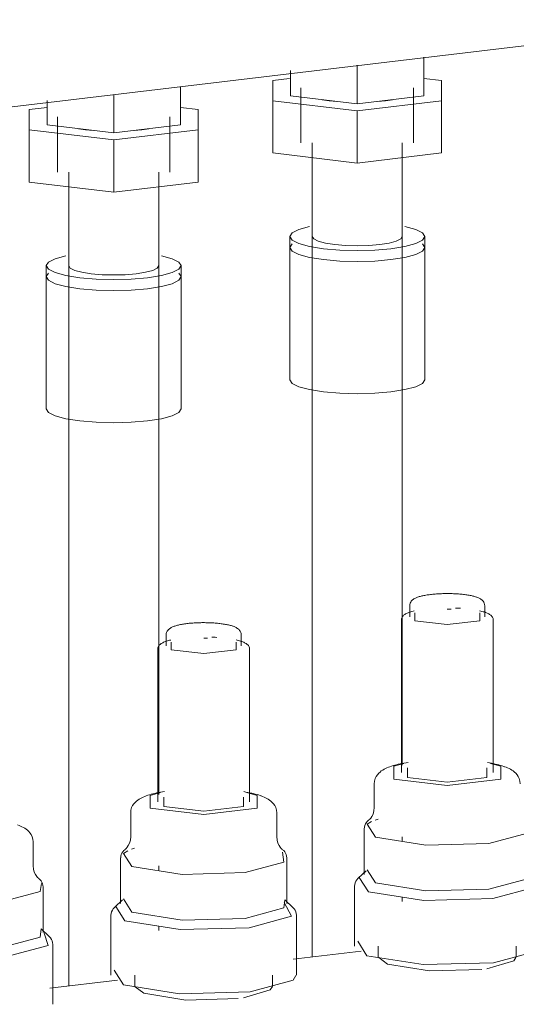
# Model space of a CAD drawing. Header units: millimetres. Extents: x 38570 to 76040, y -5041 to 9267.
# Tile 109 of 169: x 71308 to 71396, y -1877 to -1702. Entities that reach past the tile are written whole.
import ezdxf

# ---------------------------------------------------------------- set-up
doc = ezdxf.new("R2010")
doc.units = ezdxf.units.MM
doc.layers.add('M-EQPM-____-OTLN', color=50, linetype='Continuous', lineweight=20)
doc.layers.add('P-PIPE-____-OTLN', color=3, linetype='Continuous', lineweight=20)

# ---------------------------------------------------------------- blocks, each defined once
blk = doc.blocks.new('ADSK_Коллектор с регулирующими клапанами и расходомерами - N5-1658361-3D Отопление Right')
at = {"layer": 'M-EQPM-____-OTLN'}
for p, q in [((49885.87, -1721.23), (50045.5, -1702.17)), ((49989.03, -1708.85), (49989.03, -1715.69)), ((49977.18, -1710.26), (49977.18, -1717.11)), ((49965.14, -1712.62), (49962.18, -1712.98)), ((49965.33, -1711.22), (49965.33, -1715.69)), ((49992.18, -1712.98), (49989.03, -1712.6)), ((49945.73, -1714.02), (49945.73, -1720.87)), ((49962.18, -1712.98), (49962.18, -1716.56)), ((49967.18, -1714.28), (49967.18, -1724.06)), ((49987.18, -1724.06), (49987.18, -1714.28)), ((49992.18, -1716.56), (49992.18, -1712.98)), ((49933.88, -1715.43), (49933.88, -1722.28)), ((49977.18, -1717.11), (49965.33, -1715.69)), ((49989.03, -1715.69), (49977.18, -1717.11)), ((49922.03, -1717.77), (49918.88, -1718.15)), ((49922.03, -1716.53), (49922.03, -1720.87)), ((49948.88, -1718.15), (49945.73, -1717.77)), ((49962.18, -1716.56), (49977.18, -1718.35)), ((49962.18, -1716.56), (49962.18, -1725.85)), ((49977.18, -1718.35), (49992.18, -1716.56)), ((49982.18, -1716.56), (49980.8, -1716.7)), ((49983.44, -1716.38), (49982.18, -1716.56)), ((49992.18, -1716.56), (49992.18, -1725.85)), ((49918.88, -1718.15), (49918.88, -1721.73)), ((49923.88, -1719.45), (49923.88, -1729.24)), ((49943.88, -1729.24), (49943.88, -1719.45)), ((49948.88, -1721.73), (49948.88, -1718.15)), ((49977.18, -1718.35), (49977.18, -1727.65)), ((49933.88, -1722.28), (49922.03, -1720.87)), ((49945.73, -1720.87), (49933.88, -1722.28)), ((49918.88, -1721.73), (49933.88, -1723.52)), ((49918.88, -1721.73), (49918.88, -1731.03)), ((49933.88, -1723.52), (49948.88, -1721.73)), ((49938.88, -1721.73), (49937.5, -1721.87)), ((49940.14, -1721.55), (49938.88, -1721.73)), ((49948.88, -1721.73), (49948.88, -1731.03)), ((49933.88, -1723.52), (49933.88, -1732.82)), ((49969.18, -1724.06), (49969.18, -1740.7)), ((49985.18, -1740.7), (49985.18, -1724.06)), ((49977.18, -1727.65), (49962.18, -1725.85)), ((49992.18, -1725.85), (49977.18, -1727.65)), ((49925.88, -1729.24), (49925.88, -1745.87)), ((49941.88, -1745.87), (49941.88, -1729.24)), ((49933.88, -1732.82), (49918.88, -1731.03)), ((49948.88, -1731.03), (49933.88, -1732.82)), ((49965.18, -1740.7), (49965.18, -1742.65)), ((49985.18, -1740.7), (49984.91, -1741.12)), ((49989.18, -1742.65), (49989.18, -1740.7)), ((49965.59, -1742.01), (49965.18, -1742.65)), ((49965.18, -1742.65), (49965.59, -1742.01)), ((49971.52, -1741.87), (49970.25, -1741.52)), ((49973.18, -1742.13), (49971.52, -1741.87)), ((49975.11, -1742.29), (49973.18, -1742.13)), ((49977.18, -1742.35), (49975.11, -1742.29)), ((49979.25, -1742.29), (49977.18, -1742.35)), ((49981.18, -1742.13), (49979.25, -1742.29)), ((49982.84, -1741.87), (49981.18, -1742.13)), ((49984.11, -1741.52), (49982.84, -1741.87)), ((49984.91, -1741.12), (49984.11, -1741.52)), ((49989.18, -1742.65), (49988.77, -1742.01)), ((49988.77, -1742.01), (49989.18, -1742.65)), ((49965.18, -1742.65), (49965.18, -1766.13)), ((49989.18, -1766.13), (49989.18, -1742.65)), ((49921.88, -1745.87), (49921.88, -1747.82)), ((49941.88, -1745.87), (49941.61, -1746.3)), ((49945.88, -1747.82), (49945.88, -1745.87)), ((49922.29, -1747.18), (49921.88, -1747.82)), ((49921.88, -1747.82), (49922.29, -1747.18)), ((49928.22, -1747.04), (49926.95, -1746.7)), ((49929.88, -1747.3), (49928.22, -1747.04)), ((49931.81, -1747.47), (49929.88, -1747.3)), ((49933.88, -1747.52), (49931.81, -1747.47)), ((49935.95, -1747.47), (49933.88, -1747.52)), ((49937.88, -1747.3), (49935.95, -1747.47)), ((49939.54, -1747.04), (49937.88, -1747.3)), ((49940.81, -1746.7), (49939.54, -1747.04)), ((49941.61, -1746.3), (49940.81, -1746.7)), ((49945.88, -1747.82), (49945.47, -1747.18)), ((49945.47, -1747.18), (49945.88, -1747.82)), ((49921.88, -1747.82), (49921.88, -1771.3)), ((49945.88, -1771.3), (49945.88, -1747.82)), ((49986.51, -1806.3), (49986.51, -1808.26)), ((49993.86, -1806.89), (49993.18, -1806.88)), ((49999.86, -1808.26), (49999.86, -1806.3)), ((49985.03, -1808.75), (49985.03, -1835.95)), ((49987.4, -1807.57), (49987.4, -1808.95)), ((50001.33, -1835.95), (50001.33, -1808.75)), ((49943.2, -1811.48), (49943.2, -1813.43)), ((49950.55, -1812.06), (49949.88, -1812.05)), ((49956.56, -1813.43), (49956.56, -1811.48)), ((49941.73, -1813.92), (49941.73, -1841.12)), ((49944.1, -1812.74), (49944.1, -1814.12)), ((49958.03, -1841.12), (49958.03, -1813.92)), ((49986.12, -1835.11), (49986.12, -1836.79)), ((50000.88, -1834.33), (50002.69, -1834.81)), ((49980.2, -1837.91), (49980.2, -1842.14)), ((49942.82, -1840.28), (49942.82, -1841.96)), ((49957.58, -1839.5), (49959.38, -1839.99)), ((49936.9, -1843.08), (49936.9, -1847.31)), ((49962.86, -1847.31), (49962.86, -1843.08)), ((49980.9, -1844.22), (49980.35, -1844.4)), ((49978.42, -1845.91), (49978.42, -1854.02)), ((49919.56, -1852.48), (49919.56, -1848.25)), ((49937.59, -1849.39), (49937.04, -1849.57)), ((49935.12, -1851.08), (49935.12, -1859.19)), ((49964.64, -1859.19), (49964.64, -1851.08)), ((49978.76, -1853.38), (49977.36, -1854.72)), ((49978.93, -1853.23), (49980.4, -1855.55)), ((49976.7, -1856.12), (49976.7, -1866.77)), ((49977.54, -1854.56), (49979.16, -1857.1)), ((49921.34, -1864.37), (49921.34, -1856.25)), ((49935.46, -1858.55), (49934.05, -1859.89)), ((49935.63, -1858.4), (49937.1, -1860.72)), ((49965.71, -1859.89), (49964.3, -1858.55)), ((49933.4, -1861.29), (49933.4, -1871.94)), ((49934.24, -1859.73), (49935.86, -1862.27)), ((49966.36, -1871.94), (49966.36, -1861.29)), ((49922.4, -1865.06), (49921, -1863.72)), ((49923.06, -1877.11), (49923.06, -1866.46)), ((49977.26, -1865.88), (49978.91, -1868.47)), ((49977.87, -1867.66), (49965.8, -1869.1)), ((49980.92, -1866.77), (49980.92, -1868.72)), ((50005.44, -1868.72), (50005.44, -1866.77)), ((49981.01, -1868.82), (49982.56, -1869.99)), ((49933.96, -1871.06), (49935.61, -1873.64)), ((49934.57, -1872.83), (49922.5, -1874.27)), ((49937.62, -1871.94), (49937.62, -1873.9)), ((49962.14, -1873.9), (49962.14, -1871.94)), ((49937.7, -1874), (49939.26, -1875.16))]:
    blk.add_line(p, q, dxfattribs=at)
for points in [[(49973.55, -1716.7, 0), (49972.18, -1716.56, 0), (49970.93, -1716.38, 0)], [(49930.25, -1721.87, 0), (49928.88, -1721.73, 0), (49927.63, -1721.56, 0)], [(49968.7, -1738.94, 0), (49966.79, -1739.45, 0), (49965.59, -1740.05, 0), (49965.18, -1740.7, 0)], [(49989.18, -1740.7, 0), (49988.77, -1740.05, 0), (49987.57, -1739.45, 0), (49985.67, -1738.94, 0)], [(49965.18, -1740.7, 0), (49965.59, -1741.34, 0), (49966.79, -1741.94, 0), (49968.7, -1742.45, 0), (49971.18, -1742.85, 0), (49974.08, -1743.09, 0), (49977.18, -1743.18, 0), (49980.29, -1743.09, 0), (49983.18, -1742.85, 0)], [(49970.25, -1741.52, 0), (49969.45, -1741.12, 0), (49969.18, -1740.7, 0)], [(49983.18, -1742.85, 0), (49985.67, -1742.45, 0), (49987.57, -1741.94, 0), (49988.77, -1741.34, 0), (49989.18, -1740.7, 0)], [(49925.39, -1744.11, 0), (49923.49, -1744.63, 0), (49922.29, -1745.22, 0), (49921.88, -1745.87, 0)], [(49945.88, -1745.87, 0), (49945.47, -1745.22, 0), (49944.27, -1744.63, 0), (49942.37, -1744.11, 0)], [(49965.18, -1742.65, 0), (49965.59, -1743.29, 0), (49966.79, -1743.89, 0), (49968.7, -1744.41, 0), (49971.18, -1744.8, 0), (49974.08, -1745.05, 0), (49977.18, -1745.13, 0), (49980.29, -1745.05, 0), (49983.18, -1744.8, 0)], [(49983.18, -1744.8, 0), (49980.29, -1745.05, 0), (49977.18, -1745.13, 0), (49974.08, -1745.05, 0), (49971.18, -1744.8, 0), (49968.7, -1744.41, 0), (49966.79, -1743.89, 0), (49965.59, -1743.29, 0), (49965.18, -1742.65, 0)], [(49983.18, -1744.8, 0), (49985.67, -1744.41, 0), (49987.57, -1743.89, 0), (49988.77, -1743.29, 0), (49989.18, -1742.65, 0)], [(49989.18, -1742.65, 0), (49988.77, -1743.29, 0), (49987.57, -1743.89, 0), (49985.67, -1744.41, 0), (49983.18, -1744.8, 0)], [(49921.88, -1745.87, 0), (49922.29, -1746.51, 0), (49923.49, -1747.11, 0), (49925.39, -1747.62, 0), (49927.88, -1748.02, 0), (49930.77, -1748.27, 0), (49933.88, -1748.35, 0), (49936.99, -1748.27, 0), (49939.88, -1748.02, 0)], [(49926.95, -1746.7, 0), (49926.15, -1746.3, 0), (49925.88, -1745.87, 0)], [(49939.88, -1748.02, 0), (49942.37, -1747.62, 0), (49944.27, -1747.11, 0), (49945.47, -1746.51, 0), (49945.88, -1745.87, 0)], [(49921.88, -1747.82, 0), (49922.29, -1748.47, 0), (49923.49, -1749.07, 0), (49925.39, -1749.58, 0), (49927.88, -1749.97, 0), (49930.77, -1750.22, 0), (49933.88, -1750.31, 0), (49936.99, -1750.22, 0), (49939.88, -1749.97, 0)], [(49939.88, -1749.97, 0), (49936.99, -1750.22, 0), (49933.88, -1750.31, 0), (49930.77, -1750.22, 0), (49927.88, -1749.97, 0), (49925.39, -1749.58, 0), (49923.49, -1749.07, 0), (49922.29, -1748.47, 0), (49921.88, -1747.82, 0)], [(49939.88, -1749.97, 0), (49942.37, -1749.58, 0), (49944.27, -1749.07, 0), (49945.47, -1748.47, 0), (49945.88, -1747.82, 0)], [(49945.88, -1747.82, 0), (49945.47, -1748.47, 0), (49944.27, -1749.07, 0), (49942.37, -1749.58, 0), (49939.88, -1749.97, 0)], [(49983.18, -1768.28, 0), (49980.29, -1768.53, 0), (49977.18, -1768.62, 0), (49974.08, -1768.53, 0), (49971.18, -1768.28, 0), (49968.7, -1767.89, 0), (49966.79, -1767.37, 0), (49965.59, -1766.78, 0), (49965.18, -1766.13, 0)], [(49989.18, -1766.13, 0), (49988.77, -1766.78, 0), (49987.57, -1767.37, 0), (49985.67, -1767.89, 0), (49983.18, -1768.28, 0)], [(49939.88, -1773.46, 0), (49936.99, -1773.7, 0), (49933.88, -1773.79, 0), (49930.77, -1773.7, 0), (49927.88, -1773.46, 0), (49925.39, -1773.06, 0), (49923.49, -1772.55, 0), (49922.29, -1771.95, 0), (49921.88, -1771.3, 0)], [(49945.88, -1771.3, 0), (49945.47, -1771.95, 0), (49944.27, -1772.55, 0), (49942.37, -1773.06, 0), (49939.88, -1773.46, 0)], [(49986.51, -1806.3, 0), (49986.53, -1806.07, 0), (49986.59, -1805.85, 0), (49986.68, -1805.66, 0), (49986.79, -1805.5, 0), (49986.9, -1805.37, 0), (49987.02, -1805.26, 0), (49987.14, -1805.17, 0), (49987.26, -1805.09, 0), (49987.39, -1805.01, 0), (49987.51, -1804.95, 0), (49987.64, -1804.89, 0), (49987.78, -1804.83, 0), (49987.92, -1804.78, 0), (49988.06, -1804.73, 0), (49988.21, -1804.68, 0), (49988.36, -1804.64, 0), (49988.52, -1804.6, 0), (49988.68, -1804.56, 0), (49988.85, -1804.52, 0), (49989.03, -1804.48, 0), (49989.21, -1804.45, 0), (49989.4, -1804.41, 0), (49989.59, -1804.38, 0), (49989.78, -1804.35, 0), (49989.98, -1804.33, 0), (49990.19, -1804.3, 0), (49990.4, -1804.27, 0), (49990.61, -1804.25, 0), (49990.83, -1804.23, 0), (49991.04, -1804.21, 0), (49991.27, -1804.2, 0), (49991.49, -1804.18, 0), (49991.72, -1804.17, 0), (49991.95, -1804.16, 0), (49992.18, -1804.15, 0), (49992.41, -1804.14, 0), (49992.65, -1804.14, 0), (49992.88, -1804.13, 0), (49993.12, -1804.13, 0), (49993.35, -1804.13, 0), (49993.59, -1804.13, 0), (49993.82, -1804.14, 0), (49994.06, -1804.14, 0), (49994.29, -1804.15, 0), (49994.52, -1804.16, 0), (49994.75, -1804.17, 0), (49994.97, -1804.19, 0), (49995.2, -1804.2, 0), (49995.42, -1804.22, 0), (49995.64, -1804.24, 0), (49995.85, -1804.26, 0), (49996.06, -1804.29, 0), (49996.27, -1804.31, 0), (49996.47, -1804.34, 0), (49996.67, -1804.37, 0), (49996.86, -1804.4, 0), (49997.05, -1804.43, 0), (49997.24, -1804.46, 0), (49997.41, -1804.5, 0), (49997.59, -1804.54, 0), (49997.75, -1804.58, 0), (49997.92, -1804.62, 0), (49998.07, -1804.66, 0), (49998.22, -1804.71, 0), (49998.37, -1804.75, 0), (49998.43, -1804.78, 0)], [(49999.86, -1806.3, 0), (49999.83, -1806.07, 0), (49999.77, -1805.85, 0), (49999.68, -1805.66, 0), (49999.57, -1805.5, 0), (49999.46, -1805.37, 0), (49999.34, -1805.26, 0), (49999.22, -1805.17, 0), (49999.1, -1805.09, 0), (49998.98, -1805.01, 0), (49998.85, -1804.95, 0), (49998.72, -1804.89, 0), (49998.59, -1804.83, 0), (49998.45, -1804.78, 0), (49998.43, -1804.78, 0)], [(49994.64, -1806.7, 0), (49994.94, -1806.71, 0), (49995.24, -1806.73, 0), (49995.54, -1806.74, 0)], [(49998.93, -1807.19, 0), (49999.14, -1807.24, 0), (49999.35, -1807.29, 0), (49999.54, -1807.35, 0), (49999.72, -1807.4, 0), (49999.9, -1807.46, 0), (49999.98, -1807.49, 0)], [(49985.03, -1808.75, 0), (49985.05, -1808.59, 0), (49985.09, -1808.44, 0), (49985.15, -1808.31, 0), (49985.23, -1808.19, 0), (49985.33, -1808.09, 0), (49985.43, -1807.99, 0), (49985.54, -1807.91, 0), (49985.66, -1807.83, 0), (49985.78, -1807.75, 0), (49985.92, -1807.69, 0), (49986.06, -1807.62, 0), (49986.21, -1807.55, 0), (49986.37, -1807.49, 0), (49986.54, -1807.43, 0), (49986.72, -1807.38, 0), (49986.91, -1807.32, 0), (49987.11, -1807.27, 0), (49987.32, -1807.22, 0)], [(49987.4, -1808.95, 0), (49993.18, -1809.64, 0), (49998.96, -1808.95, 0), (49998.96, -1807.57, 0)], [(50001.33, -1808.75, 0), (50001.32, -1808.59, 0), (50001.27, -1808.44, 0), (50001.21, -1808.31, 0), (50001.13, -1808.19, 0), (50001.04, -1808.09, 0), (50000.94, -1807.99, 0), (50000.83, -1807.91, 0), (50000.71, -1807.83, 0), (50000.58, -1807.75, 0), (50000.45, -1807.69, 0), (50000.3, -1807.62, 0), (50000.15, -1807.55, 0), (49999.99, -1807.49, 0), (49999.98, -1807.49, 0)], [(49943.2, -1811.48, 0), (49943.23, -1811.24, 0), (49943.29, -1811.02, 0), (49943.38, -1810.83, 0), (49943.49, -1810.67, 0), (49943.6, -1810.54, 0), (49943.72, -1810.43, 0), (49943.84, -1810.34, 0), (49943.96, -1810.26, 0), (49944.09, -1810.19, 0), (49944.21, -1810.12, 0), (49944.34, -1810.06, 0), (49944.48, -1810.01, 0), (49944.61, -1809.95, 0), (49944.76, -1809.9, 0), (49944.91, -1809.86, 0), (49945.06, -1809.81, 0), (49945.22, -1809.77, 0), (49945.38, -1809.73, 0), (49945.55, -1809.69, 0), (49945.73, -1809.65, 0), (49945.91, -1809.62, 0), (49946.1, -1809.59, 0), (49946.29, -1809.55, 0), (49946.48, -1809.53, 0), (49946.68, -1809.5, 0), (49946.89, -1809.47, 0), (49947.1, -1809.45, 0), (49947.31, -1809.42, 0), (49947.52, -1809.4, 0), (49947.74, -1809.39, 0), (49947.97, -1809.37, 0), (49948.19, -1809.35, 0), (49948.42, -1809.34, 0), (49948.65, -1809.33, 0), (49948.88, -1809.32, 0), (49949.11, -1809.31, 0), (49949.35, -1809.31, 0), (49949.58, -1809.3, 0), (49949.82, -1809.3, 0), (49950.05, -1809.3, 0), (49950.29, -1809.31, 0), (49950.52, -1809.31, 0), (49950.76, -1809.32, 0), (49950.99, -1809.32, 0), (49951.22, -1809.33, 0), (49951.45, -1809.35, 0), (49951.67, -1809.36, 0), (49951.9, -1809.38, 0), (49952.12, -1809.39, 0), (49952.34, -1809.41, 0), (49952.55, -1809.44, 0), (49952.76, -1809.46, 0), (49952.97, -1809.48, 0), (49953.17, -1809.51, 0), (49953.37, -1809.54, 0), (49953.56, -1809.57, 0), (49953.75, -1809.6, 0), (49953.93, -1809.64, 0), (49954.11, -1809.67, 0), (49954.29, -1809.71, 0), (49954.45, -1809.75, 0), (49954.62, -1809.79, 0), (49954.77, -1809.83, 0), (49954.92, -1809.88, 0), (49955.07, -1809.93, 0), (49955.13, -1809.95, 0)], [(49956.56, -1811.48, 0), (49956.53, -1811.24, 0), (49956.47, -1811.02, 0), (49956.38, -1810.83, 0), (49956.27, -1810.67, 0), (49956.16, -1810.54, 0), (49956.04, -1810.43, 0), (49955.92, -1810.34, 0), (49955.8, -1810.26, 0), (49955.67, -1810.19, 0), (49955.55, -1810.12, 0), (49955.42, -1810.06, 0), (49955.28, -1810.01, 0), (49955.15, -1809.95, 0), (49955.13, -1809.95, 0)], [(49941.73, -1813.92, 0), (49941.75, -1813.76, 0), (49941.79, -1813.62, 0), (49941.85, -1813.48, 0), (49941.93, -1813.36, 0), (49942.03, -1813.26, 0), (49942.13, -1813.16, 0), (49942.24, -1813.08, 0), (49942.35, -1813, 0), (49942.48, -1812.93, 0), (49942.61, -1812.86, 0), (49942.76, -1812.79, 0), (49942.91, -1812.73, 0), (49943.07, -1812.67, 0), (49943.24, -1812.61, 0), (49943.42, -1812.55, 0), (49943.61, -1812.5, 0), (49943.81, -1812.44, 0), (49944.01, -1812.39, 0)], [(49951.34, -1811.87, 0), (49951.64, -1811.88, 0), (49951.94, -1811.9, 0), (49952.24, -1811.92, 0)], [(49955.63, -1812.37, 0), (49955.84, -1812.42, 0), (49956.04, -1812.47, 0), (49956.24, -1812.52, 0), (49956.42, -1812.58, 0), (49956.6, -1812.63, 0), (49956.67, -1812.66, 0)], [(49944.1, -1814.12, 0), (49949.88, -1814.81, 0), (49955.66, -1814.12, 0), (49955.66, -1812.74, 0)], [(49958.03, -1813.92, 0), (49958.02, -1813.76, 0), (49957.97, -1813.62, 0), (49957.91, -1813.48, 0), (49957.83, -1813.36, 0), (49957.73, -1813.26, 0), (49957.63, -1813.16, 0), (49957.52, -1813.08, 0), (49957.41, -1813, 0), (49957.28, -1812.93, 0), (49957.15, -1812.86, 0), (49957, -1812.79, 0), (49956.85, -1812.73, 0), (49956.69, -1812.67, 0), (49956.67, -1812.66, 0)], [(49980.2, -1837.91, 0), (49980.25, -1837.44, 0), (49980.37, -1837, 0), (49980.55, -1836.63, 0), (49980.77, -1836.31, 0), (49980.99, -1836.05, 0), (49981.23, -1835.84, 0), (49981.46, -1835.65, 0), (49981.7, -1835.49, 0), (49981.94, -1835.35, 0), (49982.19, -1835.22, 0), (49982.44, -1835.11, 0), (49982.71, -1835, 0), (49982.97, -1834.9, 0), (49983.25, -1834.8, 0), (49983.54, -1834.71, 0), (49983.84, -1834.62, 0), (49984.15, -1834.54, 0), (49984.47, -1834.46, 0), (49984.8, -1834.39, 0), (49985.14, -1834.32, 0), (49985.49, -1834.25, 0), (49985.85, -1834.18, 0), (49986.22, -1834.12, 0)], [(49983.68, -1837.08, 0), (49983.68, -1834.81, 0), (49985.48, -1834.33, 0)], [(50002.69, -1834.81, 0), (50002.69, -1837.08, 0), (49993.18, -1838.22, 0), (49983.68, -1837.08, 0)], [(49986.12, -1836.79, 0), (49993.18, -1837.64, 0), (50000.24, -1836.79, 0), (50000.24, -1835.11, 0)], [(50000.32, -1834.15, 0), (50000.68, -1834.21, 0), (50001.04, -1834.28, 0), (50001.38, -1834.35, 0), (50001.72, -1834.42, 0), (50002.04, -1834.5, 0), (50002.36, -1834.58, 0), (50002.66, -1834.66, 0), (50002.96, -1834.75, 0), (50003.24, -1834.84, 0), (50003.36, -1834.89, 0)], [(50006.16, -1837.91, 0), (50006.11, -1837.44, 0), (50005.99, -1837, 0), (50005.81, -1836.63, 0), (50005.6, -1836.31, 0), (50005.37, -1836.05, 0), (50005.14, -1835.84, 0), (50004.9, -1835.65, 0), (50004.66, -1835.49, 0), (50004.42, -1835.35, 0), (50004.17, -1835.22, 0), (50003.92, -1835.11, 0), (50003.66, -1835, 0), (50003.39, -1834.9, 0), (50003.36, -1834.89, 0)], [(49936.9, -1843.08, 0), (49936.95, -1842.61, 0), (49937.07, -1842.17, 0), (49937.25, -1841.8, 0), (49937.47, -1841.49, 0), (49937.69, -1841.23, 0), (49937.93, -1841.01, 0), (49938.16, -1840.83, 0), (49938.4, -1840.67, 0), (49938.64, -1840.53, 0), (49938.89, -1840.4, 0), (49939.14, -1840.28, 0), (49939.4, -1840.17, 0), (49939.67, -1840.07, 0), (49939.95, -1839.97, 0), (49940.24, -1839.88, 0), (49940.54, -1839.79, 0), (49940.85, -1839.71, 0), (49941.17, -1839.63, 0), (49941.5, -1839.56, 0), (49941.84, -1839.49, 0), (49942.19, -1839.42, 0), (49942.55, -1839.36, 0), (49942.92, -1839.3, 0)], [(49940.38, -1842.26, 0), (49940.38, -1839.99, 0), (49942.18, -1839.5, 0)], [(49959.38, -1839.99, 0), (49959.38, -1842.26, 0), (49949.88, -1843.39, 0), (49940.38, -1842.26, 0)], [(49942.82, -1841.96, 0), (49949.88, -1842.81, 0), (49956.94, -1841.96, 0), (49956.94, -1840.28, 0)], [(49957.01, -1839.32, 0), (49957.38, -1839.39, 0), (49957.74, -1839.45, 0), (49958.08, -1839.52, 0), (49958.42, -1839.59, 0), (49958.74, -1839.67, 0), (49959.06, -1839.75, 0), (49959.36, -1839.83, 0), (49959.65, -1839.92, 0), (49959.94, -1840.02, 0), (49960.06, -1840.06, 0)], [(49962.86, -1843.08, 0), (49962.81, -1842.61, 0), (49962.69, -1842.17, 0), (49962.51, -1841.8, 0), (49962.3, -1841.49, 0), (49962.07, -1841.23, 0), (49961.84, -1841.01, 0), (49961.6, -1840.83, 0), (49961.36, -1840.67, 0), (49961.12, -1840.53, 0), (49960.87, -1840.4, 0), (49960.62, -1840.28, 0), (49960.36, -1840.17, 0), (49960.09, -1840.07, 0), (49960.06, -1840.06, 0)], [(49980.2, -1842.14, 0), (49980.14, -1842.76, 0), (49979.99, -1843.3, 0), (49979.78, -1843.73, 0), (49979.57, -1844.04, 0), (49979.4, -1844.24, 0), (49979.27, -1844.36, 0), (49979.24, -1844.38, 0)], [(49919.56, -1848.25, 0), (49919.51, -1847.78, 0), (49919.39, -1847.35, 0), (49919.21, -1846.97, 0), (49918.99, -1846.66, 0), (49918.77, -1846.4, 0), (49918.53, -1846.18, 0), (49918.3, -1846, 0), (49918.06, -1845.84, 0), (49917.82, -1845.7, 0), (49917.57, -1845.57, 0), (49917.32, -1845.45, 0), (49917.06, -1845.34, 0), (49916.79, -1845.24, 0), (49916.76, -1845.23, 0)], [(49978.43, -1845.93, 0), (49978.45, -1845.62, 0), (49978.52, -1845.33, 0), (49978.64, -1845.07, 0), (49978.79, -1844.84, 0), (49978.96, -1844.64, 0), (49979.14, -1844.46, 0), (49979.24, -1844.38, 0)], [(49979.71, -1844.66, 0), (49978.93, -1845.12, 0), (49980.4, -1847.43, 0)], [(49980.4, -1847.43, 0), (49989.36, -1848.86, 0), (50000.56, -1848.55, 0), (50007.44, -1846.7, 0), (50007.17, -1844.93, 0)], [(49936.9, -1847.31, 0), (49936.84, -1847.93, 0), (49936.69, -1848.47, 0), (49936.48, -1848.9, 0), (49936.27, -1849.21, 0), (49936.1, -1849.41, 0), (49935.97, -1849.53, 0), (49935.94, -1849.55, 0)], [(49962.86, -1847.31, 0), (49962.92, -1847.93, 0), (49963.07, -1848.47, 0), (49963.28, -1848.9, 0), (49963.49, -1849.21, 0), (49963.66, -1849.41, 0), (49963.79, -1849.53, 0), (49963.82, -1849.55, 0)], [(49935.13, -1851.1, 0), (49935.15, -1850.79, 0), (49935.22, -1850.5, 0), (49935.34, -1850.24, 0), (49935.49, -1850.01, 0), (49935.66, -1849.81, 0), (49935.84, -1849.64, 0), (49935.94, -1849.55, 0)], [(49936.4, -1849.83, 0), (49935.63, -1850.29, 0), (49937.1, -1852.61, 0)], [(49937.1, -1852.61, 0), (49946.06, -1854.03, 0), (49957.26, -1853.72, 0), (49964.13, -1851.87, 0), (49963.87, -1850.1, 0)], [(49964.64, -1851.1, 0), (49964.62, -1850.79, 0), (49964.54, -1850.5, 0), (49964.42, -1850.24, 0), (49964.28, -1850.01, 0), (49964.11, -1849.81, 0), (49963.92, -1849.64, 0), (49963.82, -1849.55, 0)], [(49919.56, -1852.48, 0), (49919.62, -1853.1, 0), (49919.77, -1853.65, 0), (49919.98, -1854.07, 0), (49920.19, -1854.38, 0), (49920.36, -1854.58, 0), (49920.49, -1854.7, 0), (49920.52, -1854.73, 0)], [(49979.16, -1857.1, 0), (49988.99, -1858.66, 0), (50001.28, -1858.33, 0), (50008.82, -1856.29, 0), (50007.52, -1853.87, 0)], [(49980.4, -1855.55, 0), (49989.36, -1856.97, 0), (50000.56, -1856.67, 0), (50007.44, -1854.81, 0), (50007.6, -1853.38, 0)], [(49893.8, -1857.78, 0), (49902.76, -1859.2, 0), (49913.96, -1858.9, 0), (49920.83, -1857.04, 0), (49921.05, -1855.65, 0)], [(49921.33, -1856.27, 0), (49921.31, -1855.97, 0), (49921.24, -1855.68, 0), (49921.12, -1855.42, 0), (49920.97, -1855.19, 0), (49920.8, -1854.99, 0), (49920.62, -1854.81, 0), (49920.52, -1854.73, 0)], [(49976.7, -1856.12, 0), (49976.73, -1855.8, 0), (49976.82, -1855.5, 0), (49976.95, -1855.23, 0), (49977.11, -1854.99, 0), (49977.29, -1854.78, 0), (49977.35, -1854.72, 0)], [(49935.86, -1862.27, 0), (49945.69, -1863.83, 0), (49957.98, -1863.5, 0), (49965.52, -1861.46, 0), (49964.21, -1859.04, 0)], [(49937.1, -1860.72, 0), (49946.06, -1862.14, 0), (49957.26, -1861.84, 0), (49964.13, -1859.98, 0), (49964.3, -1858.55, 0)], [(49933.4, -1861.29, 0), (49933.43, -1860.97, 0), (49933.51, -1860.67, 0), (49933.65, -1860.4, 0), (49933.81, -1860.16, 0), (49933.99, -1859.95, 0), (49934.05, -1859.89, 0)], [(49966.36, -1861.29, 0), (49966.33, -1860.97, 0), (49966.25, -1860.67, 0), (49966.12, -1860.4, 0), (49965.95, -1860.16, 0), (49965.77, -1859.95, 0), (49965.71, -1859.89, 0)], [(49892.56, -1867.44, 0), (49902.39, -1869.01, 0), (49914.67, -1868.67, 0), (49922.22, -1866.64, 0), (49921.52, -1864.48, 0)], [(49893.8, -1865.89, 0), (49902.76, -1867.32, 0), (49913.96, -1867.01, 0), (49920.83, -1865.16, 0), (49921, -1863.72, 0)], [(49923.06, -1866.46, 0), (49923.03, -1866.14, 0), (49922.94, -1865.84, 0), (49922.81, -1865.57, 0), (49922.65, -1865.33, 0), (49922.47, -1865.12, 0), (49922.41, -1865.07, 0)], [(49978.91, -1868.47, 0), (49988.92, -1870.06, 0), (50001.42, -1869.72, 0), (50009.1, -1867.65, 0), (50009.59, -1866.84, 0)], [(49982.56, -1869.99, 0), (49990.01, -1871.17, 0), (49999.31, -1870.92, 0)], [(50000.24, -1870.79, 0), (50005.03, -1869.38, 0), (50005.39, -1868.78, 0)], [(49935.61, -1873.64, 0), (49945.61, -1875.23, 0), (49958.12, -1874.89, 0), (49965.8, -1872.82, 0), (49966.29, -1872.02, 0)], [(49939.26, -1875.16, 0), (49946.71, -1876.35, 0), (49956.01, -1876.09, 0)], [(49956.94, -1875.97, 0), (49961.72, -1874.55, 0), (49962.09, -1873.95, 0)]]:
    blk.add_polyline3d(points, dxfattribs=at)

msp = doc.modelspace()

# ---------------------------------------------------------------- linework, layer by layer
at = {"layer": 'P-PIPE-____-OTLN', "color": 5}
for p, q in [((71360.04, -1740.7), (71360.04, -1868.72)), ((71376.04, -1834.63), (71376.04, -1740.7)), ((71316.74, -1745.87), (71316.74, -1873.9)), ((71332.74, -1839.81), (71332.74, -1745.87)), ((71376.04, -1848.19), (71376.04, -1847.33)), ((71332.74, -1853.36), (71332.74, -1852.5)), ((71376.04, -1858.82), (71376.04, -1858.06)), ((71332.74, -1863.99), (71332.74, -1863.23))]:
    msp.add_line(p, q, dxfattribs=at)
for points in [[(71360.04, -1740.7, 0), (71360.31, -1741.12, 0), (71361.11, -1741.52, 0)], [(71372.04, -1742.13, 0), (71373.7, -1741.87, 0), (71374.97, -1741.52, 0), (71375.77, -1741.12, 0), (71376.04, -1740.7, 0)], [(71361.11, -1741.52, 0), (71362.38, -1741.87, 0), (71364.04, -1742.13, 0), (71365.97, -1742.29, 0), (71368.04, -1742.35, 0), (71370.11, -1742.29, 0), (71372.04, -1742.13, 0)], [(71316.74, -1745.87, 0), (71317.01, -1746.3, 0), (71317.81, -1746.7, 0)], [(71328.74, -1747.3, 0), (71330.4, -1747.04, 0), (71331.67, -1746.7, 0), (71332.47, -1746.3, 0), (71332.74, -1745.87, 0)], [(71317.81, -1746.7, 0), (71319.08, -1747.04, 0), (71320.74, -1747.3, 0), (71322.67, -1747.47, 0), (71324.74, -1747.52, 0), (71326.81, -1747.47, 0), (71328.74, -1747.3, 0)]]:
    msp.add_polyline3d(points, dxfattribs=at)

# ---------------------------------------------------------------- block references
at = {"layer": 'M-EQPM-____-OTLN'}
msp.add_blockref('ADSK_Коллектор с регулирующими клапанами и расходомерами - N5-1658361-3D Отопление Right', (21390.86, 0), dxfattribs=at)

doc.saveas('drawing.dxf')
